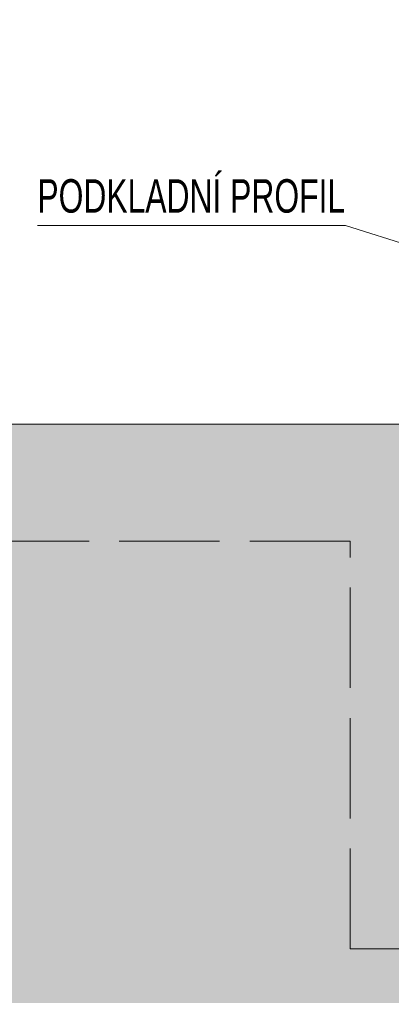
# Model space of a CAD drawing. Header units: millimetres. Extents: x 29003 to 60673, y -60985 to 17010.
# Tile 118 of 128: x 41744 to 42854, y 9017 to 11960. Entities that reach past the tile are written whole.
import ezdxf

# ---------------------------------------------------------------- set-up
doc = ezdxf.new("R2010")
doc.units = ezdxf.units.MM
doc.linetypes.add('Carkovana 2x_1', pattern=[390, 300, -90])
for name, color, linetype, lineweight in [('XR$1$ŘEZY_1', 7, 'Continuous', 25), ('XR$2$ŘEZY - KOTY_ TEXTY_1', 7, 'Continuous', 25), ('XR$3$ŘEZY - FILING_1', 7, 'Continuous', 25)]:
    doc.layers.add(name, color=color, linetype=linetype, lineweight=lineweight)
doc.styles.add('ARIALNARROW', font='ARIALN.TTF')

msp = doc.modelspace()

# ---------------------------------------------------------------- hatches: boundary and pattern name
at = {"layer": 'XR$3$ŘEZY - FILING_1', "linetype": 'Continuous', "lineweight": 13}
msp.add_hatch(color=254, dxfattribs=at).paths.add_polyline_path([(43335.9, 11156.2), (42885.9, 11156.2), (42885.9, 10751.2), (37355.9, 10751.2), (37355.9, 13501.2), (42885.9, 13501.2), (42885.9, 13241.2), (43185.9, 13241.2), (43185.9, 13542.3), (43640, 13537), (43640, 13722), (37355.9, 13831.7), (37355.9, 15551.2), (37655.9, 15551.2), (37655.9, 15738.8), (35172.3, 15738.8), (35163.5, 15665.6), (35111.4, 15551.2), (35183.4, 15551.2), (35183.4, 15271.2), (35383.4, 15271.2), (35383.4, 15551.2), (36905.9, 15551.2), (36905.9, 10751.2), (36221.2, 10751.2), (36236.5, 10723.7), (36259.9, 10696.5), (36279.3, 10661.4), (36294.9, 10622.5), (36310.5, 10579.6), (36337.8, 10548.5), (36368.9, 10517.3), (36396.2, 10486.2), (36411.7, 10443.3), (36412.8, 10401.2), (42731, 10401.2), (42731, 9182.6), (43335.9, 9182.6), (43335.9, 9735.7), (43305.9, 9735.7), (43305.9, 10334.2), (43335.9, 10334.2)])
msp.add_hatch(color=9, dxfattribs=at).paths.add_polyline_path([(44740.6, 9016.9), (44740.6, 10002.6), (43917.7, 10002.6), (43917.7, 9652.6), (43335.9, 9652.6), (43335.9, 9182.6), (42731, 9182.6), (42731, 10401.2), (36412.8, 10401.2), (36641, 9021.1), (43331, 9021.1)], flags=0)

# ---------------------------------------------------------------- linework, layer by layer
at = {"layer": 'XR$1$ŘEZY_1', "color": 7, "linetype": 'Continuous', "lineweight": 13}
msp.add_line((36221.2, 10751.2), (42885.9, 10751.2), dxfattribs=at)
at = {"layer": 'XR$1$ŘEZY_1', "color": 7, "linetype": 'Carkovana 2x_1', "lineweight": 13}
for p, q in [((42731, 10401.2), (36412.8, 10401.2)), ((42731, 9182.6), (42731, 10401.2)), ((42731, 9182.6), (43335.9, 9182.6))]:
    msp.add_line(p, q, dxfattribs=at)
at = {"layer": 'XR$2$ŘEZY - KOTY_ TEXTY_1', "color": 7, "linetype": 'Continuous', "lineweight": 13}
for p, q in [((41796.6, 11345.2), (42716.6, 11345.2)), ((42716.6, 11345.2), (43245.9, 11176.2))]:
    msp.add_line(p, q, dxfattribs=at)

# ---------------------------------------------------------------- texts
at = {"layer": 'XR$2$ŘEZY - KOTY_ TEXTY_1', "color": 7, "linetype": 'Continuous', "lineweight": 18, "insert": (41796.6, 11381.9), "char_height": 100, "width": 961.486, "attachment_point": 7, "style": 'ARIALNARROW'}
msp.add_mtext('\\W0.83;PODKLADNÍ PROFIL', dxfattribs=at)

doc.saveas('drawing.dxf')
